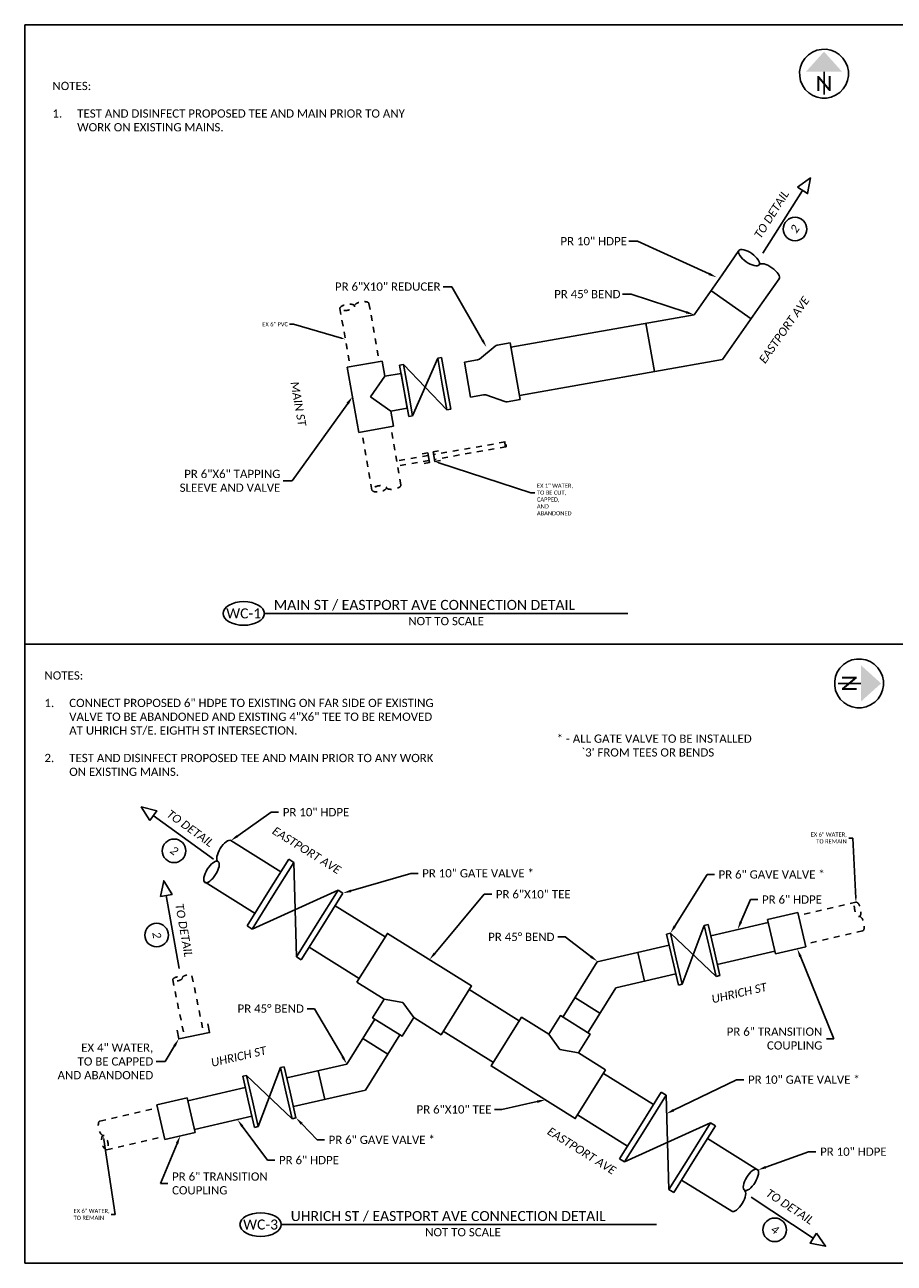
# Model space of a CAD drawing. Header units: feet. Extents: x 2205882 to 2207247, y 306378 to 307009.
# Tile 1 of 12: x 2207069 to 2207084, y 306936 to 306957. Entities that reach past the tile are written whole.
import ezdxf
from ezdxf import colors
from ezdxf.entities.mleader import LeaderData, LeaderLine
from ezdxf.enums import TextEntityAlignment as Align
from ezdxf.math import Vec2, Vec3

# ---------------------------------------------------------------- set-up
doc = ezdxf.new("R2010")
doc.units = ezdxf.units.FT
doc.header["$MEASUREMENT"] = 0
doc.linetypes.add('2', pattern=[0.1, 0.06, -0.04])
for name, color, linetype in [('SC_Scratch1', 7, 'Continuous'), ('SH_Border', 7, 'Continuous'), ('SH_Data', 7, 'Continuous'), ('SH_Text', 7, 'Continuous'), ('SH_TextM', 7, 'Continuous'), ('UT_P_Water_Cells', 133, 'Continuous'), ('UT_X_Water_Cells', 131, 'Continuous')]:
    doc.layers.add(name, color=color, linetype=linetype)
doc.styles.add('Font 70-Main Title', font='calibri.ttf', dxfattribs={"width": 1.15, "height": 0.25})
doc.styles.add('Slanted Normal (0.14) Font 31', font='calibrii.ttf', dxfattribs={"height": 0.14})
doc.styles.add('Slanted-Normal', font='calibrii.ttf', dxfattribs={"height": 0.14})
doc.styles.add('Straight Normal (0.125) Font 30', font='calibri.ttf', dxfattribs={"height": 0.125})
doc.styles.add('Straight Normal (0.14) Font 30', font='calibri.ttf', dxfattribs={"height": 0.14})
doc.styles.add('Straight Sub-Title (0.17) Font 30', font='calibri.ttf', dxfattribs={"height": 0.17})
doc.styles.add('StraightNormal', font='calibri.ttf', dxfattribs={"height": 0.14})

# ---------------------------------------------------------------- blocks, each defined once
blk = doc.blocks.new('NARROW')
at = {"layer": 'SH_Data', "color": 7, "linetype": 'Continuous'}
blk.add_line((0, 0.0325), (0, -0.35425), dxfattribs=at)
blk.add_arc((8.11999423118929e-06, -3.112640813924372e-06), 0.4148070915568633, 129.7798388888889, 129.7633166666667, dxfattribs=at)
blk.add_solid([(0, 0.37375), (-0.3075833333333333, 0.0325), (0.3075833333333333, 0.0325)], dxfattribs=at)
at = {"layer": 'SH_Data', "color": 7, "linetype": 'Continuous', "style": 'Font 70-Main Title', "width": 1.15}
blk.add_text('N', height=0.25, dxfattribs=at).set_placement((-0.0007368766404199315, -0.1663333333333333), align=Align.MIDDLE_CENTER)
blk = doc.blocks.new('pvcsch40-6tees')
at = {"color": 0, "linetype": 'ByBlock'}
for p, q in [((3.59375, 6.96875), (-3.59375, 6.96875)), ((-3.59375, 6.96875), (-3.59375, 3.59375)), ((3.59375, 6.96875), (3.59375, 3.59375)), ((-6.734375, 3.59375), (-6.734375, -3.59375)), ((-6.734375, 3.59375), (-3.59375, 3.59375)), ((0, 0), (-3.59375, 3.59375)), ((3.59375, 3.59375), (0, 0)), ((6.734375, 3.59375), (3.59375, 3.59375)), ((6.734375, 3.59375), (6.734375, -3.59375)), ((-6.734375, -3.59375), (6.734375, -3.59375))]:
    blk.add_line(p, q, dxfattribs=at)
blk = doc.blocks.new('A$C7C301A5E')
for p, q in [((3.340804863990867, -1.126260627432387), (3.439763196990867, -1.126260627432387)), ((3.340804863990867, -1.126260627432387), (3.340804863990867, -1.792920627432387)), ((3.439763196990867, -2.459580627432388), (4.325179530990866, -1.126260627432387)), ((4.325179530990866, -2.459580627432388), (3.439763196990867, -1.126260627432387)), ((3.439763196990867, -1.126260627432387), (3.439763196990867, -1.792920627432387)), ((4.325179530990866, -1.126260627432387), (4.424137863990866, -1.126260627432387)), ((4.325179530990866, -1.126260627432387), (4.325179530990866, -1.792920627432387)), ((4.424137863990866, -1.126260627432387), (4.424137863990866, -1.792920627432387)), ((3.340804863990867, -2.459580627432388), (3.340804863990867, -1.792920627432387)), ((3.439763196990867, -2.459580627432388), (3.439763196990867, -1.792920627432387)), ((4.325179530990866, -2.459580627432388), (4.325179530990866, -1.792920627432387)), ((4.424137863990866, -2.459580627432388), (4.424137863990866, -1.792920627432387)), ((3.340804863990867, -2.459580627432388), (3.439763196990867, -2.459580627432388)), ((4.325179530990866, -2.459580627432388), (4.424137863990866, -2.459580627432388))]:
    blk.add_line(p, q)
blk = doc.blocks.new('A$Cdf5d6533')
at = {"color": 0, "linetype": 'ByBlock'}
for p, q in [((-0.2164568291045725, 5.820766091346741e-11), (0.2164568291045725, -5.820766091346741e-11)), ((-0.2164568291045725, -0.09889444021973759), (-0.2164568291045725, 5.820766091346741e-11)), ((0.2164568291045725, -0.09889444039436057), (0.2164568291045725, -5.820766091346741e-11)), ((-0.2121755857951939, -0.1152381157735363), (-0.137396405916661, -0.2481788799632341)), ((0.2121755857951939, -0.1152381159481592), (0.137396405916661, -0.2481788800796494)), ((-0.1331151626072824, -0.2645225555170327), (-0.1331151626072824, -0.3634169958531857)), ((0.1331151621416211, -0.2645225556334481), (0.1331151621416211, -0.3634169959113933)), ((-0.1331151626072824, -0.3634169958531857), (0.1331151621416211, -0.3634169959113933))]:
    blk.add_line(p, q, dxfattribs=at)
for centre, start, end in [((-0.183120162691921, -0.09889444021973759), 180, 209.3577536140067), ((0.1831201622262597, -0.09889444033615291), 330.6422462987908, 0), ((-0.1664518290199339, -0.2645225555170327), 0, 29.35775361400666), ((0.1664518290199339, -0.2645225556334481), 150.6422462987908, 180)]:
    blk.add_arc(centre, 0.03333666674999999, start, end, dxfattribs=at)
blk = doc.blocks.new('pvcsch40-10x6red')
at = {"xscale": 26.99730021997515, "yscale": 26.99730021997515, "zscale": 26.99730021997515, "rotation": 90}
blk.add_blockref('A$Cdf5d6533', (0, 0), dxfattribs=at)
blk = doc.blocks.new('end')
at = {"color": 0, "linetype": 'ByBlock'}
blk.add_ellipse((0, 0.75), major_axis=(0, 0.25), ratio=0.401762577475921, dxfattribs=at)
at = {"color": 0, "linetype": 'ByBlock', "extrusion": (0, 0, -1)}
blk.add_ellipse((0, 0.25), major_axis=(0, -0.25), ratio=0.401762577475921, start_param=3.141592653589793, end_param=6.283185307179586, dxfattribs=at)
blk = doc.blocks.new('A$C59855D8B')
at = {"layer": 'UT_P_Water_Cells'}
for points in [[(0.7222152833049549, 0.2454791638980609), (0.7222152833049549, -0.7284787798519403), (-0.9600696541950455, -0.7284787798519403), (-0.9600696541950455, 0.2454791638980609), (-0.4144989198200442, 0.2454791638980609), (-0.4144989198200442, 0.6178748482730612), (0.1766445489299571, 0.6178748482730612), (0.1766445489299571, 0.245479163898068), (0.7222152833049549, 0.2454791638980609)], [(-0.4144989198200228, 0.2454791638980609), (-0.1189271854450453, 0.1264290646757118), (0.1766445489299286, 0.2454791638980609)]]:
    blk.add_lwpolyline(points, dxfattribs=at)
blk = doc.blocks.new('pvcsch40-6cplg')
at = {"color": 0, "linetype": 'ByBlock'}
for p, q in [((0, 3.59375), (0, -3.59375)), ((0, 3.59375), (6.34375, 3.593749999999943)), ((6.34375, 3.59375), (6.34375, -3.59375)), ((0, -3.59375), (6.34375, -3.593750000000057))]:
    blk.add_line(p, q, dxfattribs=at)

msp = doc.modelspace()

# ---------------------------------------------------------------- linework, layer by layer
at = {"layer": 'SC_Scratch1'}
for points in [[(2207069.008820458, 306957.0463307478), (2207098.758820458, 306957.0463307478)], [(2207069.008820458, 306957.0463307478), (2207069.008820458, 306936.0463307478)], [(2207069.008820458, 306936.0463307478), (2207098.758820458, 306936.0463307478)]]:
    msp.add_lwpolyline(points, dxfattribs=at)
at = {"layer": 'SH_Border'}
for points in [[(2207073.071397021, 306947.0643669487), (2207079.234893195, 306947.0643669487)], [(2207069.008820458, 306946.5463307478), (2207098.758820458, 306946.5463307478)], [(2207073.357849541, 306936.7018515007), (2207079.718897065, 306936.7018515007)]]:
    msp.add_lwpolyline(points, dxfattribs=at)
for centre in [(2207072.721397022, 306947.0643669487), (2207073.007849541, 306936.7018515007)]:
    msp.add_ellipse(centre, major_axis=(0.35, 0), ratio=0.5714285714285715, dxfattribs=at)
at = {"layer": 'SH_Text'}
for points in [[(2207082.113125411, 306954.2915929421), (2207082.282324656, 306954.184955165), (2207082.331548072, 306954.4506074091)], [(2207071.129320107, 306943.5555922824), (2207071.246157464, 306943.7179161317), (2207070.984033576, 306943.7833770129)], [(2207071.310406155, 306942.2665413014), (2207071.507338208, 306942.3014378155), (2207071.365079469, 306942.5311256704)], [(2207082.434866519, 306936.5564373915), (2207082.325050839, 306936.3892832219), (2207082.589725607, 306936.3350492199)]]:
    msp.add_lwpolyline(points, close=True, dxfattribs=at)
for points in [[(2207081.525308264, 306953.1713687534), (2207082.197725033, 306954.2382740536)], [(2207072.211290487, 306942.9000228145), (2207071.187738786, 306943.636754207)], [(2207071.628916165, 306941.0422118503), (2207071.408872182, 306942.2839895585)], [(2207081.325948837, 306937.1653157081), (2207082.379958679, 306936.4728603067)]]:
    msp.add_lwpolyline(points, dxfattribs=at)
for centre, radius in [((2207082.0702653, 306953.5821139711), 0.2000000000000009), ((2207071.540215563, 306943.0395585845), 0.200000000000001), ((2207071.245153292, 306941.6101360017), 0.200000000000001), ((2207081.726324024, 306936.6126951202), 0.200000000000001)]:
    msp.add_circle(centre, radius, dxfattribs=at)
at = {"layer": 'UT_P_Water_Cells'}
for p, q in [((2207080.832434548, 306952.8067932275), (2207081.119231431, 306953.2163754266)), ((2207080.357883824, 306952.1290053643), (2207080.832434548, 306952.8067932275)), ((2207081.515069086, 306952.3288246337), (2207081.8018544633, 306952.738390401)), ((2207080.842534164, 306951.36826133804), (2207081.515069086, 306952.3288246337)), ((2207077.2510078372, 306951.5812931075), (2207080.357883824, 306952.1290053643)), ((2207077.395685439, 306950.7606151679), (2207080.842534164, 306951.36826133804)), ((2207073.3530195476, 306942.68208336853), (2207072.5049714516, 306943.21200263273)), ((2207072.9131865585, 306941.9782034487), (2207072.0651384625, 306942.5081227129)), ((2207075.1197861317, 306941.57808507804), (2207074.2717380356, 306942.10800434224)), ((2207080.640506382, 306941.60043751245), (2207081.6148764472, 306941.8253885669)), ((2207074.6799531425, 306940.8742051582), (2207073.8319050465, 306941.4041244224)), ((2207078.7160869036, 306941.1561502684), (2207079.9367948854, 306941.43797291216)), ((2207080.7529819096, 306941.1132524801), (2207081.7273519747, 306941.33820353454)), ((2207078.131292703, 306940.2202839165), (2207078.7160869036, 306941.1561502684)), ((2207079.0303610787, 306940.7155541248), (2207080.049270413, 306940.9507878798)), ((2207076.5464446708, 306940.6866098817), (2207077.3944927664, 306940.15669061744)), ((2207078.5553167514, 306939.95532428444), (2207079.0303610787, 306940.7155541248)), ((2207074.945787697, 306940.18409629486), (2207074.4707433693, 306939.4238664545)), ((2207075.3698117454, 306939.9191366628), (2207074.7850175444, 306938.9832703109)), ((2207076.1066116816, 306939.98272996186), (2207076.954659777, 306939.4528106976)), ((2207074.4707433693, 306939.4238664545), (2207073.451834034, 306939.1886326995)), ((2207078.8211513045, 306939.2652154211), (2207079.6691994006, 306938.7352961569)), ((2207072.7481225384, 306939.0261680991), (2207071.7737524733, 306938.80121704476)), ((2207074.7850175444, 306938.9832703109), (2207073.5643095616, 306938.70144766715)), ((2207072.860598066, 306938.53898306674), (2207071.8862280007, 306938.3140320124)), ((2207078.3813183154, 306938.56133550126), (2207079.2293664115, 306938.03141623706)), ((2207080.5879178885, 306938.1612171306), (2207081.4359659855, 306937.6312978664)), ((2207080.1480848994, 306937.45733721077), (2207080.9961329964, 306936.9274179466))]:
    msp.add_line(p, q, dxfattribs=at)
for points in [[(2207080.644655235, 306952.538593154), (2207081.327301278, 306952.0606409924)], [(2207079.543056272, 306951.9853591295), (2207079.687733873, 306951.16468119)], [(2207075.750118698, 306949.7709812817), (2207075.842367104, 306949.7876933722), (2207075.872077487, 306949.6236962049), (2207075.779829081, 306949.6069841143)], [(2207076.026863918, 306949.8211175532), (2207075.934615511, 306949.8044054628), (2207075.964325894, 306949.6404082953), (2207076.056574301, 306949.6571203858)], [(2207079.517546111, 306940.828029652), (2207079.405070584, 306941.3152146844)], [(2207078.761292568, 306940.2849544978), (2207078.33726852, 306940.5499141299)], [(2207071.590686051, 306939.9979863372), (2207071.620870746, 306939.8510547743), (2207072.143294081, 306939.9583781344), (2207072.113109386, 306940.1053096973)], [(2207074.739811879, 306939.8544660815), (2207075.163835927, 306939.5895064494)], [(2207073.983558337, 306939.3113909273), (2207074.096033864, 306938.8242058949)]]:
    msp.add_lwpolyline(points, dxfattribs=at)
at = {"layer": 'UT_X_Water_Cells', "linetype": '2'}
for points in [[(2207074.353430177, 306952.2325594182), (2207074.527078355, 306951.2477516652)], [(2207074.845834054, 306952.319383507), (2207075.019482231, 306951.334575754)], [(2207074.895628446, 306949.1576002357), (2207074.721980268, 306950.1424079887)], [(2207075.388032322, 306949.2444243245), (2207075.214384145, 306950.2292320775)], [(2207077.15348274, 306949.9722741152), (2207075.942875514, 306949.7588113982)], [(2207077.167953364, 306949.8902071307), (2207075.95773081, 306949.6768122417)], [(2207075.850548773, 306949.7425317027), (2207075.316797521, 306949.648416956)], [(2207075.865404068, 306949.6605325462), (2207075.331268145, 306949.5663499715)], [(2207083.104343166, 306942.1692590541), (2207082.129973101, 306941.9443079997)], [(2207083.216818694, 306941.6820740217), (2207082.242448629, 306941.4571229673)], [(2207071.517550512, 306940.8509324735), (2207071.718781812, 306939.8713887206)], [(2207071.844065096, 306940.9180095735), (2207072.045296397, 306939.9384658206)], [(2207070.284285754, 306938.4573465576), (2207071.258655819, 306938.682297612)], [(2207070.396761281, 306937.9701615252), (2207071.371131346, 306938.1951125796)]]:
    msp.add_lwpolyline(points, dxfattribs=at)

# ---------------------------------------------------------------- block references
at = {"layer": 'SH_Text'}
msp.add_blockref('NARROW', (2207082.562230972, 306956.2167955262), dxfattribs=at)
at = {"layer": 'SH_Text', "rotation": 270}
msp.add_blockref('NARROW', (2207083.156509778, 306945.8782473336), dxfattribs=at)
at = {"layer": 'UT_P_Water_Cells'}
for name, p, xscale, yscale, zscale, rotation in [('end', (2207081.801854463, 306952.738390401), 0.8333, 0.8333333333, 0.83333333, 55), ('pvcsch40-10x6red', (2207077.323346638, 306951.1709541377), 0.08333333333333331, 0.08333333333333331, 0.08333333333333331, 189.9999999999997), ('pvcsch40-6tees', (2207074.870731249, 306950.7384918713), 0.08333330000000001, 0.08333330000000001, 0.08333330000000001, 280.0000000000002), ('A$C7C301A5E', (2207078.139696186, 306952.528618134), -0.6666666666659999, 0.6666666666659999, 0.6666666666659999, 9.999999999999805), ('end', (2207072.504971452, 306943.2120026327), 0.8332823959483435, 0.8332823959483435, 0.8332823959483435, 148.1065400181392), ('pvcsch40-6cplg', (2207081.671114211, 306941.5817960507), 0.08333333, 0.08333330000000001, 0.083333, 13), ('A$C7C301A5E', (2207078.091792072, 306939.5287232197), -0.6666666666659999, 0.6666666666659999, 0.6666666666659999, 193), ('A$C7C301A5E', (2207075.409312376, 306940.6106973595), -0.6666666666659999, 0.666666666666, 0.6666666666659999, 12.99999999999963), ('pvcsch40-6cplg', (2207071.829990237, 306938.5576245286), 0.08333333, 0.08333330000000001, 0.083333, 192.9999999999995), ('end', (2207080.996132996, 306936.9274179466), 0.8332823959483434, 0.8332823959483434, 0.8332823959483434, 328.5542502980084)]:
    msp.add_blockref(name, p, dxfattribs=dict(at, xscale=xscale, yscale=yscale, zscale=zscale, rotation=rotation))
at = {"layer": 'UT_P_Water_Cells', "xscale": -1, "rotation": 328.0000000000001}
msp.add_blockref('A$C7C301A5E', (2207077.835087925, 306941.5061904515), dxfattribs=at)
at = {"layer": 'UT_P_Water_Cells'}
for name, p, rotation in [('A$C59855D8B', (2207075.384367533, 306940.6386258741), 147.9999999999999), ('A$C59855D8B', (2207078.116736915, 306939.5007947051), 328), ('A$C7C301A5E', (2207077.566222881, 306941.6741959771), 328)]:
    msp.add_blockref(name, p, dxfattribs=dict(at, rotation=rotation))
at = {"layer": 'UT_X_Water_Cells', "linetype": '2', "ltscale": 0.0833333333}
for p, xscale, yscale, zscale, rotation in [((2207074.845834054, 306952.319383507), 0.5, 0.5, 0.5, 99.90864847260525), ((2207077.15348274, 306949.9722741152), 0.08333, 0.08333, 0.08333333, 190.0913515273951), ((2207075.388032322, 306949.2444243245), -0.4999999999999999, 0.4999999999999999, 0.5, 100.0913515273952), ((2207083.216818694, 306941.6820740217), 0.4999999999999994, 0.4999999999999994, 0.4999999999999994, 13), ((2207071.844065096, 306940.9180095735), 0.33333, 0.333333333, 0.33333333, 101.517619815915), ((2207070.284285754, 306938.4573465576), 0.4999999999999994, 0.4999999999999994, 0.4999999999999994, 192.9999999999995)]:
    msp.add_blockref('end', p, dxfattribs=dict(at, xscale=xscale, yscale=yscale, zscale=zscale, rotation=rotation))

# ---------------------------------------------------------------- texts
at = {"layer": 'SH_Border', "char_height": 0.14, "attachment_point": 1}
for s, insert, width, rotation, style in [('EASTPORT AVE', (2207081.448754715, 306951.3704927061), 2.983804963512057, 55, 'Slanted-Normal'), ('MAIN ST', (2207073.651917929, 306951.0079835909), 1.47236583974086, 280.0000000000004, 'Slanted-Normal'), ('EASTPORT AVE', (2207073.264715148, 306943.4589505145), 1.956442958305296, 328, 'Slanted Normal (0.14) Font 31'), ('UHRICH ST', (2207080.642464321, 306940.5896853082), 1.126391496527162, 13, 'Slanted Normal (0.14) Font 31'), ('UHRICH ST', (2207072.154009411, 306939.5120269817), 1.126391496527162, 13, 'Slanted Normal (0.14) Font 31'), ('EASTPORT AVE', (2207077.928870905, 306938.3633075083), 1.956442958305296, 328, 'Slanted Normal (0.14) Font 31')]:
    msp.add_mtext(s, dxfattribs=dict(at, insert=insert, width=width, rotation=rotation, style=style))
at = {"layer": 'SH_Text'}
for s, insert, char_height, width, attachment_point, style in [('NOTES:\\P\\P\\pxi-3,l3,t3;1.^ITEST AND DISINFECT PROPOSED TEE AND MAIN PRIOR TO ANY WORK ON EXISTING MAINS.', (2207069.477996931, 306955.6577204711), 0.14, 6.307247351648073, 4, 'Straight Normal (0.14) Font 30'), ('WC-1', (2207072.721397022, 306947.0643669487), 0.17, 1.763461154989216, 5, 'Straight Sub-Title (0.17) Font 30'), ('MAIN ST / EASTPORT AVE CONNECTION DETAIL', (2207073.232914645, 306947.2941166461), 0.17, 6.531989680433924, 1, 'Straight Sub-Title (0.17) Font 30'), ('NOT TO SCALE', (2207076.153145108, 306947.0049736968), 0.14, 6.359746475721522, 2, 'Straight Normal (0.14) Font 30'), ('NOTES:\\P\\P\\pxi-3,l3,t3;1.^ICONNECT PROPOSED 6" HDPE TO EXISTING ON FAR SIDE OF EXISTING VALVE TO BE ABANDONED AND EXISTING 4"X6" TEE TO BE REMOVED AT UHRICH ST/E. EIGHTH ST INTERSECTION.\\P\\pi0,l0,tz;\\P\\pi-3,l3,t3;2.^ITEST AND DISINFECT PROPOSED TEE AND MAIN PRIOR TO ANY WORK ON EXISTING MAINS.', (2207069.342677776, 306945.1958335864), 0.14, 6.607053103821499, 4, 'Straight Normal (0.14) Font 30'), ("* - ALL GATE VALVE TO BE INSTALLED\\P\\pxi3;`3' FROM TEES OR BENDS", (2207078.027910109, 306945.0114207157), 0.14, 4.124973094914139, 1, 'Straight Normal (0.14) Font 30'), ('UHRICH ST / EASTPORT AVE CONNECTION DETAIL', (2207073.519367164, 306936.931601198), 0.17, 6.531989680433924, 1, 'Straight Sub-Title (0.17) Font 30'), ('WC-3', (2207073.007849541, 306936.7018515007), 0.17, 1.763461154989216, 5, 'Straight Sub-Title (0.17) Font 30'), ('NOT TO SCALE', (2207076.439597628, 306936.6424582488), 0.14, 6.359746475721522, 2, 'Straight Normal (0.14) Font 30')]:
    msp.add_mtext(s, dxfattribs=dict(at, insert=insert, char_height=char_height, width=width, attachment_point=attachment_point, style=style))
at = {"layer": 'SH_Text', "char_height": 0.14, "width": 1.055458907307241, "attachment_point": 1, "style": 'Slanted-Normal'}
for s, insert, rotation in [('\\pxqc;TO DETAIL\\P\\P2', (2207081.332080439, 306953.4239918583), 57.77883071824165), ('\\pxqc;TO DETAIL\\P\\P2', (2207071.427771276, 306943.7860676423), 324.25443917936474), ('\\pxqc;TO DETAIL\\P\\P2', (2207071.685043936, 306942.223663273), 280.0485483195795), ('\\pxqc;TO DETAIL\\P\\P4', (2207081.582177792, 306937.3537358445), 326.69618968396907)]:
    msp.add_mtext(s, dxfattribs=dict(at, insert=insert, rotation=rotation))

# ---------------------------------------------------------------- leaders
at = {"layer": 'SH_Text'}
ml = msp.add_multileader_mtext('Standard', dxfattribs=at)
ml.set_content('PR 10" HDPE', color=256, style='Straight Normal (0.125) Font 30')
ml.set_leader_properties(color=9)
ml.build(insert=Vec2(0, 0))
ml.multileader.update_dxf_attribs({"text_left_attachment_type": 2, "text_right_attachment_type": 2, "dogleg_length": 0.15, "arrow_head_size": 0.14})
ctx = ml.context
ctx.base_point, ctx.char_height, ctx.arrow_head_size, ctx.landing_gap_size, ctx.plane_origin = Vec3(2207078.04191732, 306953.3751426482), 0.14, 0.14, 0.05, Vec3(2207079.906070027, 306951.8801306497)
ctx.left_attachment, ctx.right_attachment = 2, 2
notes = []
notes.append((ctx, [(0, (1, 1, 0), (2207079.401901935, 306953.3751426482), (-1, 0), 0.15, [(0, [(2207080.742980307, 306952.7632834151)], 0, [])])]))
ctx.mtext.insert, ctx.mtext.flow_direction = Vec3(2207078.09191732, 306953.4468657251), 5
ml = msp.add_multileader_mtext('Standard', dxfattribs=at)
ml.set_content('PR 6"X10" REDUCER', color=256, style='Straight Normal (0.125) Font 30')
ml.set_leader_properties(color=9)
ml.build(insert=Vec2(0, 0))
ml.multileader.update_dxf_attribs({"text_left_attachment_type": 2, "text_right_attachment_type": 2, "dogleg_length": 0.15, "arrow_head_size": 0.14})
ctx = ml.context
ctx.base_point, ctx.char_height, ctx.arrow_head_size, ctx.landing_gap_size, ctx.plane_origin = Vec3(2207074.218466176, 306952.6046690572), 0.14, 0.14, 0.05, Vec3(2207076.837536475, 306951.5797843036)
ctx.left_attachment, ctx.right_attachment = 2, 2
notes.append((ctx, [(0, (1, 1, 0), (2207076.251420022, 306952.6046690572), (-1, 0), 0.15, [(0, [(2207076.837536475, 306951.5797843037)], 0, [])])]))
ctx.mtext.insert, ctx.mtext.flow_direction = Vec3(2207074.268466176, 306952.6763921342), 5
ml = msp.add_multileader_mtext('Standard', dxfattribs=at)
ml.set_content('PR 45%%D BEND', color=256, style='Straight Normal (0.125) Font 30')
ml.set_leader_properties(color=9)
ml.build(insert=Vec2(0, 0))
ml.multileader.update_dxf_attribs({"text_left_attachment_type": 2, "text_right_attachment_type": 2, "dogleg_length": 0.15, "arrow_head_size": 0.14})
ctx = ml.context
ctx.base_point, ctx.char_height, ctx.arrow_head_size, ctx.landing_gap_size, ctx.plane_origin = Vec3(2207077.935439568, 306952.4781759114), 0.14, 0.14, 0.05, Vec3(2207081.126680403, 306948.8242651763)
ctx.left_attachment, ctx.right_attachment = 2, 2
notes.append((ctx, [(0, (1, 1, 0), (2207079.29434726, 306952.4781759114), (-1, 0), 0.15, [(0, [(2207080.357883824, 306952.1290053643)], 0, [])])]))
ctx.mtext.insert, ctx.mtext.flow_direction = Vec3(2207077.985439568, 306952.5491989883), 5
ml = msp.add_multileader_mtext('Standard', dxfattribs=at)
ml.set_content('PR 6"X6" TAPPING\\PSLEEVE AND VALVE', color=256, style='Straight Normal (0.14) Font 30')
ml.set_leader_properties(color=9)
ml.build(insert=Vec2(0, 0))
ml.multileader.update_dxf_attribs({"text_left_attachment_type": 2, "text_right_attachment_type": 2, "dogleg_length": 0.15, "arrow_head_size": 0.14})
ctx = ml.context
ctx.base_point, ctx.char_height, ctx.arrow_head_size, ctx.landing_gap_size, ctx.plane_origin = Vec3(2207071.58626305, 306949.3109378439), 0.14, 0.14, 0.05, Vec3(2207074.566632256, 306950.7384918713)
ctx.left_attachment, ctx.right_attachment, ctx.text_align_type = 2, 2, 2
notes.append((ctx, [(0, (1, 1, 0), (2207073.542970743, 306949.3109378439), (-1, 0), 0.15, [(0, [(2207074.566632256, 306950.7384918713)], 0, [])])]))
ctx.mtext.insert, ctx.mtext.alignment, ctx.mtext.flow_direction = Vec3(2207073.342970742, 306949.4999737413), 3, 5
ml = msp.add_multileader_mtext('Standard', dxfattribs=at)
ml.set_content('PR 10" HDPE', color=256, style='StraightNormal')
ml.set_leader_properties(color=256, lineweight=-1)
ml.build(insert=Vec2(0, 0))
ml.multileader.update_dxf_attribs({"text_left_attachment_type": 2, "text_right_attachment_type": 2, "dogleg_length": 0.125, "arrow_head_size": 0.14})
ctx = ml.context
ctx.base_point, ctx.char_height, ctx.arrow_head_size, ctx.landing_gap_size, ctx.plane_origin = Vec3(2207073.314056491, 306943.6929500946), 0.14, 0.14, 0.07, Vec3(2207072.504971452, 306943.2120026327)
ctx.left_attachment, ctx.right_attachment = 2, 2
notes.append((ctx, [(1, (1, 1, 0), (2207073.189056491, 306943.6929500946), (1, 0), 0.125, [(0, [(2207072.504971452, 306943.2120026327)], 0, [])])]))
ctx.mtext.insert, ctx.mtext.flow_direction = Vec3(2207073.38405649, 306943.7646731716), 5
ml = msp.add_multileader_mtext('Standard', dxfattribs=at)
ml.set_content('PR 10" GATE VALVE *', color=256, style='StraightNormal')
ml.set_leader_properties(color=256, lineweight=-1)
ml.build(insert=Vec2(0, 0))
ml.multileader.update_dxf_attribs({"text_left_attachment_type": 2, "text_right_attachment_type": 2, "dogleg_length": 0.125, "arrow_head_size": 0.14})
ctx = ml.context
ctx.base_point, ctx.char_height, ctx.arrow_head_size, ctx.landing_gap_size, ctx.plane_origin = Vec3(2207075.678166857, 306942.6565551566), 0.14, 0.14, 0.07, Vec3(2207073.698545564, 306941.1907046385)
ctx.left_attachment, ctx.right_attachment = 2, 2
notes.append((ctx, [(1, (1, 1, 0), (2207075.553166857, 306942.6565551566), (1, 0), 0.125, [(0, [(2207074.405097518, 306942.3214241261)], 0, [])])]))
ctx.mtext.insert, ctx.mtext.flow_direction = Vec3(2207075.748166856, 306942.7282782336), 5
ml = msp.add_multileader_mtext('Standard', dxfattribs=at)
ml.set_content('PR 6" GAVE VALVE *', color=256, style='StraightNormal')
ml.set_leader_properties(color=256, lineweight=-1)
ml.build(insert=Vec2(0, 0))
ml.multileader.update_dxf_attribs({"text_left_attachment_type": 2, "text_right_attachment_type": 2, "dogleg_length": 0.125, "arrow_head_size": 0.14})
ctx = ml.context
ctx.base_point, ctx.char_height, ctx.arrow_head_size, ctx.landing_gap_size, ctx.plane_origin = Vec3(2207080.703182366, 306942.6374840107), 0.14, 0.14, 0.07, Vec3(2207079.955441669, 306941.5779725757)
ctx.left_attachment, ctx.right_attachment = 2, 2
notes.append((ctx, [(0, (1, 1, 0), (2207080.578182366, 306942.6374840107), (1, 0), 0.125, [(0, [(2207079.957336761, 306941.6422699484)], 0, [])])]))
ctx.mtext.insert, ctx.mtext.flow_direction = Vec3(2207080.773182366, 306942.7091532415), 5
ml = msp.add_multileader_mtext('Standard', dxfattribs=at)
ml.set_content('PR 6"X10" TEE', color=256, style='StraightNormal')
ml.set_leader_properties(color=256, lineweight=-1)
ml.build(insert=Vec2(0, 0))
ml.multileader.update_dxf_attribs({"text_left_attachment_type": 2, "text_right_attachment_type": 2, "dogleg_length": 0.125, "arrow_head_size": 0.14})
ctx = ml.context
ctx.base_point, ctx.char_height, ctx.arrow_head_size, ctx.landing_gap_size, ctx.plane_origin = Vec3(2207076.926904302, 306942.3018086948), 0.14, 0.14, 0.07, Vec3(2207075.871258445, 306941.1933891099)
ctx.left_attachment, ctx.right_attachment = 2, 2
notes.append((ctx, [(0, (1, 1, 0), (2207076.801904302, 306942.3018086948), (1, 0), 0.125, [(0, [(2207075.871258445, 306941.1933891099)], 0, [])])]))
ctx.mtext.insert, ctx.mtext.flow_direction = Vec3(2207076.996904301, 306942.3735317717), 5
ml = msp.add_multileader_mtext('Standard', dxfattribs=at)
ml.set_content('PR 6" HDPE', color=256, style='StraightNormal')
ml.set_leader_properties(color=256, lineweight=-1)
ml.build(insert=Vec2(0, 0))
ml.multileader.update_dxf_attribs({"text_left_attachment_type": 2, "text_right_attachment_type": 2, "dogleg_length": 0.125, "arrow_head_size": 0.14})
ctx = ml.context
ctx.base_point, ctx.char_height, ctx.arrow_head_size, ctx.landing_gap_size, ctx.plane_origin = Vec3(2207081.440134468, 306942.2115077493), 0.14, 0.14, 0.07, Vec3(2207081.097828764, 306941.5819666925)
ctx.left_attachment, ctx.right_attachment = 2, 2
notes.append((ctx, [(0, (1, 1, 0), (2207081.315134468, 306942.2115077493), (1, 0), 0.125, [(0, [(2207081.097828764, 306941.7060187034)], 0, [])])]))
ctx.mtext.insert, ctx.mtext.flow_direction = Vec3(2207081.510134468, 306942.2831769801), 5
ml = msp.add_multileader_mtext('Standard', dxfattribs=at)
ml.set_content('PR 45%%D BEND', color=256, style='StraightNormal')
ml.set_leader_properties(color=256, lineweight=-1)
ml.build(insert=Vec2(0, 0))
ml.multileader.update_dxf_attribs({"text_left_attachment_type": 2, "text_right_attachment_type": 2, "dogleg_length": 0.125, "arrow_head_size": 0.14})
ctx = ml.context
ctx.base_point, ctx.char_height, ctx.arrow_head_size, ctx.landing_gap_size, ctx.plane_origin = Vec3(2207076.79662884, 306941.5787109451), 0.14, 0.14, 0.07, Vec3(2207078.720195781, 306941.1627258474)
ctx.left_attachment, ctx.right_attachment = 2, 2
notes.append((ctx, [(0, (1, 1, 0), (2207078.170536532, 306941.5787109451), (-1, 0), 0.125, [(0, [(2207078.720195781, 306941.1627258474)], 0, [])])]))
ctx.mtext.insert, ctx.mtext.flow_direction = Vec3(2207076.86662884, 306941.649734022), 5
ml = msp.add_multileader_mtext('Standard', dxfattribs=at)
ml.set_content('PR 6" TRANSITION\\PCOUPLING', color=256, style='StraightNormal')
ml.set_leader_properties(color=256, lineweight=-1)
ml.build(insert=Vec2(0, 0))
ml.multileader.update_dxf_attribs({"text_left_attachment_type": 2, "text_right_attachment_type": 2, "dogleg_length": 0.125, "arrow_head_size": 0.14})
ctx = ml.context
ctx.base_point, ctx.char_height, ctx.arrow_head_size, ctx.landing_gap_size, ctx.plane_origin = Vec3(2207080.861268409, 306939.854100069), 0.14, 0.14, 0.07, Vec3(2207081.936530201, 306941.1718967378)
ctx.left_attachment, ctx.right_attachment, ctx.text_align_type = 2, 2, 2
notes.append((ctx, [(1, (1, 1, 0), (2207082.728406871, 306939.854100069), (-1, 0), 0.125, [(0, [(2207082.109076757, 306941.3755510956)], 0, [])])]))
ctx.mtext.insert, ctx.mtext.alignment, ctx.mtext.flow_direction = Vec3(2207082.53340687, 306940.0431898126), 3, 5
ml = msp.add_multileader_mtext('Standard', dxfattribs=at)
ml.set_content('PR 45%%D BEND', color=256, style='StraightNormal')
ml.set_leader_properties(color=256, lineweight=-1)
ml.build(insert=Vec2(0, 0))
ml.multileader.update_dxf_attribs({"text_left_attachment_type": 2, "text_right_attachment_type": 2, "dogleg_length": 0.125, "arrow_head_size": 0.14})
ctx = ml.context
ctx.base_point, ctx.char_height, ctx.arrow_head_size, ctx.landing_gap_size, ctx.plane_origin = Vec3(2207072.547176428, 306940.3626749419), 0.14, 0.14, 0.07, Vec3(2207074.470743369, 306939.4238664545)
ctx.left_attachment, ctx.right_attachment = 2, 2
notes.append((ctx, [(0, (1, 1, 0), (2207073.92108412, 306940.3626749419), (-1, 0), 0.125, [(0, [(2207074.470743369, 306939.4238664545)], 0, [])])]))
ctx.mtext.insert, ctx.mtext.flow_direction = Vec3(2207072.617176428, 306940.4336980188), 5
ml = msp.add_multileader_mtext('Standard', dxfattribs=at)
ml.set_content('EX 4" WATER,\\PTO BE CAPPED \\PAND ABANDONED', color=256, style='Straight Normal (0.14) Font 30')
ml.set_leader_properties(color=9)
ml.build(insert=Vec2(0, 0))
ml.multileader.update_dxf_attribs({"text_left_attachment_type": 2, "text_right_attachment_type": 2, "dogleg_length": 0.15, "arrow_head_size": 0.14})
ctx = ml.context
ctx.base_point, ctx.char_height, ctx.arrow_head_size, ctx.landing_gap_size, ctx.plane_origin = Vec3(2207069.511075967, 306939.4661432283), 0.14, 0.14, 0.05, Vec3(2207071.205559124, 306941.8471242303)
ctx.left_attachment, ctx.right_attachment, ctx.text_align_type = 2, 2, 2
notes.append((ctx, [(1, (1, 1, 0), (2207071.387875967, 306939.4661432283), (-1, 0), 0.15, [(0, [(2207071.620870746, 306939.8510547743)], 0, [])])]))
ctx.mtext.insert, ctx.mtext.alignment, ctx.mtext.flow_direction = Vec3(2207071.187875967, 306939.7718996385), 3, 5
ml = msp.add_multileader_mtext('Standard', dxfattribs=at)
ml.set_content('PR 10" GATE VALVE *', color=256, style='StraightNormal')
ml.set_leader_properties(color=256, lineweight=-1)
ml.build(insert=Vec2(0, 0))
ml.multileader.update_dxf_attribs({"text_left_attachment_type": 2, "text_right_attachment_type": 2, "dogleg_length": 0.125, "arrow_head_size": 0.14})
ctx = ml.context
ctx.base_point, ctx.char_height, ctx.arrow_head_size, ctx.landing_gap_size, ctx.plane_origin = Vec3(2207081.20362511, 306939.1576319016), 0.14, 0.14, 0.07, Vec3(2207079.930803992, 306937.2963573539)
ctx.left_attachment, ctx.right_attachment = 2, 2
notes.append((ctx, [(1, (1, 1, 0), (2207081.07862511, 306939.1576319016), (1, 0), 0.125, [(0, [(2207079.886480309, 306938.5804684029)], 0, [])])]))
ctx.mtext.insert, ctx.mtext.flow_direction = Vec3(2207081.27362511, 306939.2293549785), 5
ml = msp.add_multileader_mtext('Standard', dxfattribs=at)
ml.set_content('PR 6"X10" TEE', color=256, style='StraightNormal')
ml.set_leader_properties(color=256, lineweight=-1)
ml.build(insert=Vec2(0, 0))
ml.multileader.update_dxf_attribs({"text_left_attachment_type": 2, "text_right_attachment_type": 2, "dogleg_length": 0.125, "arrow_head_size": 0.14})
ctx = ml.context
ctx.base_point, ctx.char_height, ctx.arrow_head_size, ctx.landing_gap_size, ctx.plane_origin = Vec3(2207075.582766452, 306938.6527816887), 0.14, 0.14, 0.07, Vec3(2207067.965641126, 306938.6385412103)
ctx.left_attachment, ctx.right_attachment = 2, 2
notes.append((ctx, [(0, (1, 1, 0), (2207077.100551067, 306938.6527816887), (-1, 0), 0.125, [(0, [(2207077.83641589, 306938.8169522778)], 0, [])])]))
ctx.mtext.insert, ctx.mtext.flow_direction = Vec3(2207075.652766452, 306938.7245047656), 5
ml = msp.add_multileader_mtext('Standard', dxfattribs=at)
ml.set_content('PR 6" HDPE', color=256, style='StraightNormal')
ml.set_leader_properties(color=256, lineweight=-1)
ml.build(insert=Vec2(0, 0))
ml.multileader.update_dxf_attribs({"text_left_attachment_type": 2, "text_right_attachment_type": 2, "dogleg_length": 0.125, "arrow_head_size": 0.14})
ctx = ml.context
ctx.base_point, ctx.char_height, ctx.arrow_head_size, ctx.landing_gap_size, ctx.plane_origin = Vec3(2207073.249392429, 306937.793668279), 0.14, 0.14, 0.07, Vec3(2207072.613878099, 306938.5887377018)
ctx.left_attachment, ctx.right_attachment = 2, 2
notes.append((ctx, [(1, (1, 1, 0), (2207073.124392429, 306937.793668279), (1, 0), 0.125, [(0, [(2207072.613878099, 306938.4820232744)], 0, [])])]))
ctx.mtext.insert, ctx.mtext.flow_direction = Vec3(2207073.319392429, 306937.8653375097), 5
ml = msp.add_multileader_mtext('Standard', dxfattribs=at)
ml.set_content('PR 6" GAVE VALVE *', color=256, style='StraightNormal')
ml.set_leader_properties(color=256, lineweight=-1)
ml.build(insert=Vec2(0, 0))
ml.multileader.update_dxf_attribs({"text_left_attachment_type": 2, "text_right_attachment_type": 2, "dogleg_length": 0.125, "arrow_head_size": 0.14})
ctx = ml.context
ctx.base_point, ctx.char_height, ctx.arrow_head_size, ctx.landing_gap_size, ctx.plane_origin = Vec3(2207074.091229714, 306938.1373234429), 0.14, 0.14, 0.07, Vec3(2207073.606523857, 306938.5663283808)
ctx.left_attachment, ctx.right_attachment = 2, 2
notes.append((ctx, [(1, (1, 1, 0), (2207073.966229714, 306938.1373234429), (1, 0), 0.125, [(0, [(2207073.608049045, 306938.5119911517)], 0, [])])]))
ctx.mtext.insert, ctx.mtext.flow_direction = Vec3(2207074.161229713, 306938.2089926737), 5
ml = msp.add_multileader_mtext('Standard', dxfattribs=at)
ml.set_content('PR 6" TRANSITION\\PCOUPLING', color=256, style='StraightNormal')
ml.set_leader_properties(color=256, lineweight=-1)
ml.build(insert=Vec2(0, 0))
ml.multileader.update_dxf_attribs({"text_left_attachment_type": 2, "text_right_attachment_type": 2, "dogleg_length": 0.125, "arrow_head_size": 0.14})
ctx = ml.context
ctx.base_point, ctx.char_height, ctx.arrow_head_size, ctx.landing_gap_size, ctx.plane_origin = Vec3(2207071.436781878, 306937.3970876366), 0.14, 0.14, 0.07, Vec3(2207071.644740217, 306938.3676102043)
ctx.left_attachment, ctx.right_attachment = 2, 2
notes.append((ctx, [(1, (1, 1, 0), (2207071.311781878, 306937.3970876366), (1, 0), 0.125, [(0, [(2207071.644740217, 306938.2074996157)], 0, [])])]))
ctx.mtext.insert, ctx.mtext.flow_direction = Vec3(2207071.506781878, 306937.5861773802), 5
ml = msp.add_multileader_mtext('Standard', dxfattribs=at)
ml.set_content('PR 10" HDPE', color=256, style='StraightNormal')
ml.set_leader_properties(color=256, lineweight=-1)
ml.build(insert=Vec2(0, 0))
ml.multileader.update_dxf_attribs({"text_left_attachment_type": 2, "text_right_attachment_type": 2, "dogleg_length": 0.125, "arrow_head_size": 0.14})
ctx = ml.context
ctx.base_point, ctx.char_height, ctx.arrow_head_size, ctx.landing_gap_size, ctx.plane_origin = Vec3(2207082.425915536, 306937.9363661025), 0.14, 0.14, 0.07, Vec3(2207081.441908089, 306937.6275848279)
ctx.left_attachment, ctx.right_attachment = 2, 2
notes.append((ctx, [(0, (1, 1, 0), (2207082.300915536, 306937.9363661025), (1, 0), 0.125, [(0, [(2207081.441908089, 306937.6275848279)], 0, [])])]))
ctx.mtext.insert, ctx.mtext.flow_direction = Vec3(2207082.495915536, 306938.0080891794), 5
at = {"layer": 'SH_TextM'}
ml = msp.add_multileader_mtext('Standard', dxfattribs=at)
ml.set_content('EX 6" PVC', color=256, style='StraightNormal')
ml.set_leader_properties(color=256, lineweight=-1)
ml.build(insert=Vec2(0, 0))
ml.multileader.update_dxf_attribs({"text_left_attachment_type": 2, "text_right_attachment_type": 2, "dogleg_length": 0.14, "arrow_head_size": 0.07, "scale": 0.5})
ctx = ml.context
ctx.base_point, ctx.scale, ctx.char_height, ctx.arrow_head_size, ctx.landing_gap_size, ctx.plane_origin = Vec3(2207073.001391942, 306951.9675678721), 0.5, 0.07, 0.07, 0.035, Vec3(2207074.353430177, 306952.2325594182)
ctx.left_attachment, ctx.right_attachment = 2, 2
notes.append((ctx, [(1, (1, 1, 0), (2207073.568499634, 306951.9675678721), (-1, 0), 0.07, [(0, [(2207074.445177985, 306951.7122317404)], 0, [])])]))
ctx.mtext.insert, ctx.mtext.flow_direction = Vec3(2207073.036391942, 306952.0034024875), 5
ml = msp.add_multileader_mtext('Standard', dxfattribs=at)
ml.set_content('EX 1" WATER,\\PTO BE CUT, CAPPED,\\PAND ABANDONED', color=256, style='StraightNormal')
ml.set_leader_properties(color=256, lineweight=-1)
ml.build(insert=Vec2(0, 0))
ml.multileader.update_dxf_attribs({"text_left_attachment_type": 2, "text_right_attachment_type": 2, "dogleg_length": 0.14, "arrow_head_size": 0.07, "scale": 0.5})
ctx = ml.context
ctx.base_point, ctx.scale, ctx.char_height, ctx.arrow_head_size, ctx.landing_gap_size, ctx.plane_origin = Vec3(2207077.659060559, 306949.1119640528), 0.5, 0.07, 0.07, 0.035, Vec3(2207076.273929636, 306949.7325666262)
ctx.left_attachment, ctx.right_attachment = 2, 2
notes.append((ctx, [(0, (1, 1, 0), (2207077.589060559, 306949.1119640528), (1, 0), 0.07, [(0, [(2207075.964325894, 306949.6404082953)], 0, [])])]))
ctx.mtext.insert, ctx.mtext.width, ctx.mtext.defined_height, ctx.mtext.flow_direction = Vec3(2207077.694060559, 306949.2649230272), 1.164318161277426, 0.4091145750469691, 5
ml = msp.add_multileader_mtext('Standard', dxfattribs=at)
ml.set_content('EX 6" WATER,\\PTO REMAIN', color=256, style='StraightNormal')
ml.set_leader_properties(color=256, lineweight=-1)
ml.build(insert=Vec2(0, 0))
ml.multileader.update_dxf_attribs({"text_left_attachment_type": 2, "text_right_attachment_type": 2, "dogleg_length": 0.14, "arrow_head_size": 0.07, "scale": 0.5})
ctx = ml.context
ctx.base_point, ctx.scale, ctx.char_height, ctx.arrow_head_size, ctx.landing_gap_size, ctx.plane_origin = Vec3(2207082.310941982, 306943.2567113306), 0.5, 0.07, 0.07, 0.035, Vec3(2207082.80578146, 306942.1692590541)
ctx.left_attachment, ctx.right_attachment, ctx.text_align_type = 2, 2, 2
notes.append((ctx, [(0, (1, 1, 0), (2207083.052080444, 306943.2567113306), (-1, 0), 0.07, [(0, [(2207083.104343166, 306942.1692590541)], 0, [])])]))
ctx.mtext.insert, ctx.mtext.alignment, ctx.mtext.flow_direction = Vec3(2207082.947080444, 306943.3512292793), 3, 5
ml = msp.add_multileader_mtext('Standard', dxfattribs=at)
ml.set_content('EX 6" WATER,\\PTO REMAIN', color=256, style='StraightNormal')
ml.set_leader_properties(color=256, lineweight=-1)
ml.build(insert=Vec2(0, 0))
ml.multileader.update_dxf_attribs({"text_left_attachment_type": 2, "text_right_attachment_type": 2, "dogleg_length": 0.14, "arrow_head_size": 0.07, "scale": 0.5})
ctx = ml.context
ctx.base_point, ctx.scale, ctx.char_height, ctx.arrow_head_size, ctx.landing_gap_size, ctx.plane_origin = Vec3(2207069.801380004, 306936.8737573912), 0.5, 0.07, 0.07, 0.035, Vec3(2207070.041961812, 306938.2137540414)
ctx.left_attachment, ctx.right_attachment = 2, 2
notes.append((ctx, [(0, (1, 1, 0), (2207070.542518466, 306936.8737573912), (-1, 0), 0.07, [(0, [(2207070.340523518, 306938.2137540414)], 0, [])])]))
ctx.mtext.insert, ctx.mtext.flow_direction = Vec3(2207069.836380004, 306936.9682753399), 5
for ctx, leaders in notes:
    for number, flags, end, landing, length, lines in leaders:
        leader = LeaderData()
        leader.index, (leader.has_last_leader_line, leader.has_dogleg_vector, leader.attachment_direction) = number, flags
        leader.last_leader_point, leader.dogleg_vector, leader.dogleg_length = Vec3(end), Vec3(landing), length
        for number, points, colour, breaks in lines:
            line = LeaderLine()
            line.index, line.vertices, line.color, line.breaks = number, Vec3.list(points), colors.encode_raw_color(colour), breaks
            leader.lines.append(line)
        ctx.leaders.append(leader)

doc.saveas('drawing.dxf')
